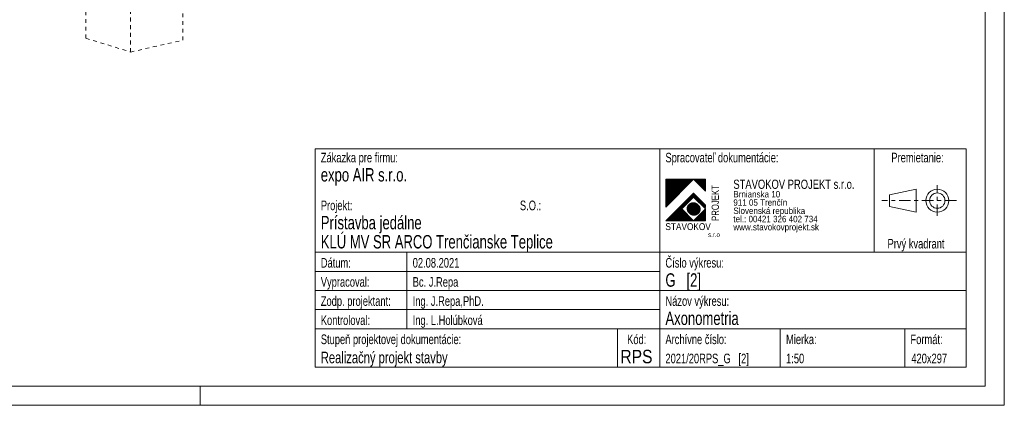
# Model space of a CAD drawing. Header units: millimetres. Extents: x -117 to 303, y -130 to 167.
# Tile 6 of 13: x 46 to 303, y -130 to -29. Entities that reach past the tile are written whole.
import ezdxf

# ---------------------------------------------------------------- set-up
doc = ezdxf.new("R2010")
doc.units = ezdxf.units.MM
for name, pattern in [('XKITLINE00', [0]), ('XKITLINE01', [4, 1, -1, 1, -1]), ('XKITLINE03', [6, 3, -1, 1, -1])]:
    doc.linetypes.add(name, pattern=pattern)
for name, color, linetype, lineweight in [('Jiný typ objektu', 7, 'Continuous', 0), ('List výkresu', 3, 'Continuous', 0), ('Prvek', 2, 'Continuous', 0)]:
    doc.layers.add(name, color=color, linetype=linetype, lineweight=lineweight)
doc.styles.add('ARIAL', font='arial.ttf')
doc.styles.add('ARIAL_NARROW', font='ARIALN.TTF')

msp = doc.modelspace()

# ---------------------------------------------------------------- linework, layer by layer
at = {"layer": 'Jiný typ objektu', "color": 5, "linetype": 'XKITLINE00', "lineweight": 0}
for p, q in [((122.83, -62.78), (122.83, -75.78)), ((292.83, -62.78), (122.83, -62.78)), ((212.83, -119.78), (212.83, -62.78)), ((268.83, -89.78), (268.83, -62.78)), ((292.83, -62.78), (292.83, -119.78)), ((221.7, -70.67), (214.43, -77.95)), ((214.43, -70.67), (224.83, -70.67)), ((214.43, -76.9), (220.66, -70.67)), ((214.43, -76.76), (220.51, -70.67)), ((214.43, -70.67), (214.43, -77.95)), ((214.43, -71.36), (215.12, -70.67)), ((214.43, -71.22), (214.98, -70.67)), ((214.43, -77.85), (221.6, -70.67)), ((214.43, -77.7), (221.46, -70.67)), ((214.43, -77.56), (221.32, -70.67)), ((214.43, -77.42), (221.17, -70.67)), ((214.43, -77.28), (221.03, -70.67)), ((214.43, -77.14), (220.89, -70.67)), ((214.43, -76.99), (220.75, -70.67)), ((214.43, -76.85), (220.61, -70.67)), ((214.43, -76.71), (220.46, -70.67)), ((214.43, -76.57), (220.32, -70.67)), ((214.43, -76.43), (220.18, -70.67)), ((214.43, -76.28), (220.04, -70.67)), ((214.43, -76.14), (219.9, -70.67)), ((214.43, -76), (219.75, -70.67)), ((214.43, -75.86), (219.61, -70.67)), ((214.43, -75.72), (219.47, -70.67)), ((214.43, -75.57), (219.33, -70.67)), ((214.43, -75.43), (219.19, -70.67)), ((214.43, -75.29), (219.04, -70.67)), ((214.43, -75.15), (218.9, -70.67)), ((214.43, -75.01), (218.76, -70.67)), ((214.43, -74.86), (218.62, -70.67)), ((214.43, -74.72), (218.48, -70.67)), ((214.43, -74.58), (218.33, -70.67)), ((214.43, -74.44), (218.19, -70.67)), ((214.43, -74.3), (218.05, -70.67)), ((214.43, -74.15), (217.91, -70.67)), ((214.43, -74.01), (217.77, -70.67)), ((214.43, -72.02), (215.78, -70.67)), ((214.43, -71.88), (215.64, -70.67)), ((214.43, -71.31), (215.07, -70.67)), ((214.43, -71.17), (214.93, -70.67)), ((214.43, -77.9), (221.65, -70.67)), ((214.43, -77.75), (221.51, -70.67)), ((214.43, -77.61), (221.37, -70.67)), ((214.43, -77.47), (221.22, -70.67)), ((214.43, -77.33), (221.08, -70.67)), ((214.43, -77.19), (220.94, -70.67)), ((214.43, -77.04), (220.8, -70.67)), ((214.43, -71.08), (214.84, -70.67)), ((214.43, -70.94), (214.69, -70.67)), ((214.43, -70.8), (214.55, -70.67)), ((214.43, -73.92), (217.67, -70.67)), ((214.43, -73.64), (217.39, -70.67)), ((214.43, -73.21), (216.96, -70.67)), ((214.43, -73.07), (216.82, -70.67)), ((214.43, -72.93), (216.68, -70.67)), ((214.43, -72.78), (216.54, -70.67)), ((214.43, -72.64), (216.4, -70.67)), ((214.43, -72.5), (216.26, -70.67)), ((214.43, -72.36), (216.11, -70.67)), ((214.43, -72.22), (215.97, -70.67)), ((214.43, -71.79), (215.55, -70.67)), ((214.43, -71.65), (215.4, -70.67)), ((214.43, -71.51), (215.26, -70.67)), ((214.43, -76.62), (220.37, -70.67)), ((214.43, -76.48), (220.23, -70.67)), ((214.43, -76.33), (220.09, -70.67)), ((214.43, -76.19), (219.95, -70.67)), ((214.43, -76.05), (219.8, -70.67)), ((214.43, -75.91), (219.66, -70.67)), ((214.43, -75.77), (219.52, -70.67)), ((214.43, -75.62), (219.38, -70.67)), ((214.43, -73.87), (217.62, -70.67)), ((214.43, -73.73), (217.48, -70.67)), ((214.43, -73.59), (217.34, -70.67)), ((214.43, -73.44), (217.2, -70.67)), ((214.43, -73.3), (217.06, -70.67)), ((214.43, -73.16), (216.92, -70.67)), ((214.43, -73.02), (216.77, -70.67)), ((214.43, -72.88), (216.63, -70.67)), ((214.43, -72.73), (216.49, -70.67)), ((214.43, -72.59), (216.35, -70.67)), ((214.43, -72.45), (216.21, -70.67)), ((214.43, -72.31), (216.06, -70.67)), ((214.43, -72.17), (215.92, -70.67)), ((214.43, -71.74), (215.5, -70.67)), ((214.43, -71.6), (215.35, -70.67)), ((214.43, -71.46), (215.21, -70.67)), ((214.43, -71.03), (214.79, -70.67)), ((214.43, -70.89), (214.64, -70.67)), ((214.43, -70.75), (214.5, -70.67)), ((214.43, -75.48), (219.24, -70.67)), ((214.43, -75.34), (219.09, -70.67)), ((214.43, -75.2), (218.95, -70.67)), ((214.43, -75.06), (218.81, -70.67)), ((214.43, -74.91), (218.67, -70.67)), ((214.43, -74.77), (218.53, -70.67)), ((214.43, -74.63), (218.38, -70.67)), ((214.43, -74.49), (218.24, -70.67)), ((214.43, -74.35), (218.1, -70.67)), ((214.43, -74.2), (217.96, -70.67)), ((214.43, -74.06), (217.82, -70.67)), ((214.43, -73.78), (217.53, -70.67)), ((214.43, -73.49), (217.25, -70.67)), ((214.43, -73.35), (217.11, -70.67)), ((214.43, -72.07), (215.83, -70.67)), ((214.43, -71.93), (215.69, -70.67)), ((221.7, -70.67), (224.83, -73.8)), ((221.72, -70.69), (221.74, -70.67)), ((221.75, -70.72), (221.79, -70.67)), ((221.79, -70.76), (221.88, -70.67)), ((221.82, -70.79), (221.93, -70.67)), ((221.86, -70.83), (222.02, -70.67)), ((221.89, -70.86), (222.08, -70.67)), ((221.94, -70.9), (222.17, -70.67)), ((221.96, -70.93), (222.22, -70.67)), ((222.01, -70.97), (222.31, -70.67)), ((222.03, -71), (222.36, -70.67)), ((222.08, -71.04), (222.45, -70.67)), ((222.1, -71.07), (222.5, -70.67)), ((222.15, -71.12), (222.59, -70.67)), ((222.17, -71.14), (222.64, -70.67)), ((222.22, -71.19), (222.73, -70.67)), ((222.24, -71.21), (222.79, -70.67)), ((222.29, -71.26), (222.88, -70.67)), ((222.31, -71.28), (222.93, -70.67)), ((222.36, -71.33), (223.02, -70.67)), ((222.39, -71.35), (223.07, -70.67)), ((222.43, -71.4), (223.16, -70.67)), ((222.46, -71.42), (223.21, -70.67)), ((222.5, -71.47), (223.3, -70.67)), ((222.53, -71.5), (223.35, -70.67)), ((222.57, -71.54), (223.44, -70.67)), ((222.6, -71.57), (223.5, -70.67)), ((222.64, -71.61), (223.59, -70.67)), ((222.67, -71.64), (223.64, -70.67)), ((222.72, -71.68), (223.73, -70.67)), ((222.74, -71.71), (223.78, -70.67)), ((222.79, -71.76), (223.87, -70.67)), ((222.81, -71.78), (223.92, -70.67)), ((222.86, -71.83), (224.01, -70.67)), ((222.88, -71.85), (224.06, -70.67)), ((222.93, -71.9), (224.16, -70.67)), ((222.95, -71.92), (224.2, -70.67)), ((223, -71.97), (224.3, -70.67)), ((223.03, -71.99), (224.35, -70.67)), ((223.07, -72.04), (224.44, -70.67)), ((223.1, -72.06), (224.49, -70.67)), ((223.14, -72.11), (224.58, -70.67)), ((223.17, -72.13), (224.63, -70.67)), ((223.21, -72.18), (224.72, -70.67)), ((223.24, -72.21), (224.77, -70.67)), ((223.28, -72.25), (224.83, -70.71)), ((223.31, -72.28), (224.83, -70.76)), ((223.35, -72.32), (224.83, -70.85)), ((223.38, -72.35), (224.83, -70.9)), ((223.43, -72.39), (224.83, -70.99)), ((223.45, -72.42), (224.83, -71.04)), ((223.5, -72.47), (224.83, -71.13)), ((223.52, -72.49), (224.83, -71.18)), ((223.57, -72.54), (224.83, -71.28)), ((223.59, -72.56), (224.83, -71.33)), ((223.64, -72.61), (224.83, -71.42)), ((223.66, -72.63), (224.83, -71.47)), ((223.71, -72.68), (224.83, -71.56)), ((223.73, -72.7), (224.83, -71.61)), ((223.78, -72.75), (224.83, -71.7)), ((223.81, -72.77), (224.83, -71.75)), ((223.85, -72.82), (224.83, -71.84)), ((223.88, -72.85), (224.83, -71.9)), ((223.92, -72.89), (224.83, -71.99)), ((224.83, -73.8), (224.83, -70.67)), ((221.7, -74.31), (214.43, -81.59)), ((214.52, -81.59), (221.75, -74.36)), ((214.57, -81.59), (221.77, -74.38)), ((214.66, -81.59), (221.82, -74.43)), ((214.71, -81.59), (221.84, -74.45)), ((214.8, -81.59), (221.89, -74.5)), ((214.85, -81.59), (221.92, -74.52)), ((224.83, -77.43), (221.7, -74.31)), ((223.95, -72.92), (224.83, -72.04)), ((223.99, -72.96), (224.83, -72.13)), ((224.02, -72.99), (224.83, -72.18)), ((224.06, -73.03), (224.83, -72.27)), ((224.09, -73.06), (224.83, -72.32)), ((224.14, -73.1), (224.83, -72.41)), ((224.16, -73.13), (224.83, -72.46)), ((224.21, -73.17), (224.83, -72.55)), ((224.23, -73.2), (224.83, -72.61)), ((224.28, -73.25), (224.83, -72.7)), ((224.3, -73.27), (224.83, -72.75)), ((224.35, -73.32), (224.83, -72.84)), ((224.37, -73.34), (224.83, -72.89)), ((224.42, -73.39), (224.83, -72.98)), ((224.44, -73.41), (224.83, -73.03)), ((224.49, -73.46), (224.83, -73.12)), ((224.52, -73.48), (224.83, -73.17)), ((224.56, -73.53), (224.83, -73.27)), ((224.59, -73.55), (224.83, -73.31)), ((224.63, -73.6), (224.83, -73.41)), ((224.66, -73.63), (224.83, -73.46)), ((224.7, -73.67), (224.83, -73.55)), ((224.73, -73.7), (224.83, -73.6)), ((224.77, -73.74), (224.83, -73.69)), ((224.8, -73.77), (224.83, -73.74)), ((122.83, -75.78), (122.83, -119.78)), ((214.94, -81.59), (221.96, -74.57)), ((214.99, -81.59), (221.99, -74.59)), ((215.09, -81.59), (222.03, -74.64)), ((215.14, -81.59), (222.06, -74.66)), ((215.23, -81.59), (222.1, -74.71)), ((215.28, -81.59), (222.13, -74.74)), ((215.37, -81.59), (222.17, -74.78)), ((215.42, -81.59), (222.2, -74.81)), ((221.7, -75.34), (218.58, -78.46)), ((220, -78.42), (221.66, -76.85)), ((220, -78.45), (221.68, -76.85)), ((220, -78.47), (221.71, -76.85)), ((220, -78.5), (221.74, -76.85)), ((220.01, -78.33), (221.57, -76.85)), ((220.01, -78.36), (221.6, -76.85)), ((220.01, -78.39), (221.63, -76.85)), ((220.01, -78.53), (221.77, -76.85)), ((220.01, -78.55), (221.79, -76.85)), ((220.01, -78.58), (221.82, -76.85)), ((220.01, -78.6), (221.85, -76.85)), ((220.01, -78.3), (221.53, -76.86)), ((220.01, -78.63), (221.87, -76.86)), ((220.02, -78.24), (221.47, -76.86)), ((220.02, -78.27), (221.5, -76.86)), ((220.02, -78.65), (221.9, -76.86)), ((220.02, -78.67), (221.92, -76.86)), ((220.02, -78.21), (221.44, -76.87)), ((220.02, -78.7), (221.95, -76.87)), ((220.03, -78.18), (221.4, -76.87)), ((220.03, -78.72), (221.97, -76.87)), ((220.03, -78.74), (222, -76.87)), ((220.03, -78.77), (222.02, -76.88)), ((220.04, -78.15), (221.37, -76.88)), ((220.04, -78.79), (222.05, -76.88)), ((220.04, -78.11), (221.33, -76.89)), ((220.04, -78.81), (222.07, -76.89)), ((220.05, -78.83), (222.09, -76.89)), ((220.05, -78.08), (221.29, -76.9)), ((220.05, -78.86), (222.11, -76.9)), ((220.06, -78.04), (221.26, -76.9)), ((220.06, -78.88), (222.14, -76.9)), ((220.07, -78.9), (222.16, -76.91)), ((220.07, -78.92), (222.18, -76.91)), ((220.07, -78), (221.22, -76.92)), ((220.08, -78.94), (222.2, -76.92)), ((220.09, -77.96), (221.18, -76.93)), ((220.09, -78.96), (222.22, -76.93)), ((220.09, -78.98), (222.25, -76.93)), ((220.1, -77.92), (221.13, -76.94)), ((220.1, -79), (222.27, -76.94)), ((220.11, -79.02), (222.29, -76.95)), ((220.12, -79.04), (222.31, -76.95)), ((220.12, -77.88), (221.09, -76.96)), ((220.12, -79.06), (222.33, -76.96)), ((220.13, -79.08), (222.35, -76.97)), ((220.14, -77.83), (221.04, -76.98)), ((220.14, -79.1), (222.37, -76.98)), ((220.15, -79.12), (222.39, -76.99)), ((220.16, -79.13), (222.41, -76.99)), ((220.16, -77.79), (220.99, -77)), ((220.17, -79.15), (222.43, -77)), ((220.18, -79.17), (222.45, -77.01)), ((220.18, -79.19), (222.47, -77.02)), ((220.19, -77.73), (220.93, -77.02)), ((220.19, -79.21), (222.48, -77.03)), ((220.2, -79.22), (222.5, -77.04)), ((220.21, -79.24), (222.52, -77.05)), ((220.22, -77.68), (220.87, -77.05)), ((220.22, -79.26), (222.54, -77.06)), ((220.23, -79.28), (222.56, -77.07)), ((220.24, -79.29), (222.57, -77.08)), ((220.26, -77.61), (220.81, -77.09)), ((220.26, -79.31), (222.59, -77.09)), ((220.27, -79.33), (222.61, -77.1)), ((220.28, -79.34), (222.63, -77.11)), ((220.29, -79.36), (222.64, -77.12)), ((220.3, -79.37), (222.66, -77.13)), ((221.7, -75.34), (224.83, -78.46)), ((221.73, -75.37), (222.25, -74.85)), ((221.76, -75.39), (222.27, -74.88)), ((221.8, -75.44), (222.32, -74.92)), ((221.83, -75.46), (222.34, -74.95)), ((221.87, -75.51), (222.39, -74.99)), ((221.9, -75.53), (222.41, -75.02)), ((221.94, -75.58), (222.46, -75.07)), ((221.97, -75.61), (222.48, -75.09)), ((222.01, -75.65), (222.53, -75.14)), ((222.04, -75.68), (222.55, -75.16)), ((222.09, -75.72), (222.6, -75.21)), ((222.11, -75.75), (222.62, -75.23)), ((222.16, -75.79), (222.67, -75.28)), ((222.18, -75.82), (222.7, -75.3)), ((222.23, -75.86), (222.74, -75.35)), ((222.25, -75.89), (222.77, -75.37)), ((222.3, -75.94), (222.81, -75.42)), ((222.32, -75.96), (222.84, -75.45)), ((222.37, -76.01), (222.88, -75.49)), ((222.39, -76.03), (222.91, -75.52)), ((222.44, -76.08), (222.96, -75.56)), ((222.47, -76.1), (222.98, -75.59)), ((222.51, -76.15), (223.03, -75.63)), ((222.54, -76.17), (223.05, -75.66)), ((222.58, -76.22), (223.1, -75.7)), ((222.61, -76.24), (223.12, -75.73)), ((222.65, -76.29), (223.17, -75.78)), ((222.68, -76.32), (223.19, -75.8)), ((222.72, -76.36), (223.24, -75.85)), ((222.75, -76.39), (223.26, -75.87)), ((222.8, -76.43), (223.31, -75.92)), ((222.82, -76.46), (223.33, -75.94)), ((222.87, -76.5), (223.38, -75.99)), ((222.89, -76.53), (223.41, -76.01)), ((222.94, -76.57), (223.45, -76.06)), ((222.96, -76.6), (223.48, -76.08)), ((223.01, -76.64), (223.52, -76.13)), ((223.03, -76.67), (223.55, -76.16)), ((223.08, -76.72), (223.59, -76.2)), ((223.1, -76.74), (223.62, -76.23)), ((223.15, -76.79), (223.66, -76.27)), ((223.18, -76.81), (223.69, -76.3)), ((223.22, -76.86), (223.74, -76.34)), ((223.25, -76.88), (223.76, -76.37)), ((223.29, -76.93), (223.81, -76.41)), ((223.32, -76.95), (223.83, -76.44)), ((223.36, -77), (223.88, -76.49)), ((223.39, -77.03), (223.9, -76.51)), ((223.43, -77.07), (223.95, -76.56)), ((223.46, -77.1), (223.97, -76.58)), ((223.5, -77.14), (224.02, -76.63)), ((223.53, -77.17), (224.04, -76.65)), ((223.58, -77.21), (224.09, -76.7)), ((223.6, -77.24), (224.12, -76.72)), ((223.65, -77.28), (224.16, -76.77)), ((223.67, -77.31), (224.19, -76.79)), ((223.72, -77.35), (224.23, -76.84)), ((223.74, -77.38), (224.26, -76.86)), ((223.79, -77.43), (224.3, -76.91)), ((223.81, -77.45), (224.33, -76.94)), ((223.86, -77.5), (224.37, -76.98)), ((223.89, -77.52), (224.4, -77.01)), ((223.93, -77.57), (224.45, -77.05)), ((223.96, -77.59), (224.47, -77.08)), ((224, -77.64), (224.52, -77.12)), ((215.51, -81.59), (218.61, -78.49)), ((215.56, -81.59), (218.63, -78.52)), ((215.65, -81.59), (218.68, -78.56)), ((215.7, -81.59), (218.7, -78.59)), ((215.8, -81.59), (218.75, -78.63)), ((215.85, -81.59), (218.77, -78.66)), ((215.94, -81.59), (218.82, -78.7)), ((215.99, -81.59), (218.84, -78.73)), ((216.08, -81.59), (218.89, -78.78)), ((216.13, -81.59), (218.92, -78.8)), ((216.22, -81.59), (218.96, -78.85)), ((216.27, -81.59), (218.99, -78.87)), ((216.36, -81.59), (219.03, -78.92)), ((216.41, -81.59), (219.06, -78.94)), ((216.5, -81.59), (219.1, -78.99)), ((216.56, -81.59), (219.13, -79.01)), ((216.65, -81.59), (219.18, -79.06)), ((216.7, -81.59), (219.2, -79.08)), ((216.79, -81.59), (219.25, -79.13)), ((216.84, -81.59), (219.27, -79.16)), ((216.93, -81.59), (219.32, -79.2)), ((216.98, -81.59), (219.34, -79.23)), ((217.07, -81.59), (219.39, -79.27)), ((217.12, -81.59), (219.41, -79.3)), ((217.21, -81.59), (219.46, -79.34)), ((217.27, -81.59), (219.48, -79.37)), ((217.36, -81.59), (219.53, -79.41)), ((217.41, -81.59), (219.55, -79.44)), ((217.5, -81.59), (219.6, -79.49)), ((217.55, -81.59), (219.63, -79.51)), ((217.64, -81.59), (219.67, -79.56)), ((217.69, -81.59), (219.7, -79.58)), ((217.78, -81.59), (219.74, -79.63)), ((217.83, -81.59), (219.77, -79.65)), ((217.92, -81.59), (219.81, -79.7)), ((218.58, -78.46), (221.7, -81.59)), ((220.31, -79.39), (222.68, -77.14)), ((220.32, -77.53), (220.72, -77.14)), ((220.32, -79.41), (222.69, -77.15)), ((220.34, -79.42), (222.71, -77.16)), ((220.35, -79.44), (222.73, -77.17)), ((220.36, -79.45), (222.74, -77.19)), ((220.37, -79.47), (222.76, -77.2)), ((220.38, -79.48), (222.77, -77.21)), ((220.4, -79.5), (222.79, -77.22)), ((220.41, -79.51), (222.81, -77.23)), ((220.42, -77.41), (220.59, -77.24)), ((220.42, -79.53), (222.82, -77.25)), ((220.44, -79.54), (222.84, -77.26)), ((220.45, -79.55), (222.85, -77.27)), ((220.46, -79.57), (222.86, -77.29)), ((220.48, -79.58), (222.88, -77.3)), ((220.49, -79.6), (222.89, -77.31)), ((220.51, -79.61), (222.91, -77.33)), ((220.52, -79.62), (222.92, -77.34)), ((220.53, -79.64), (222.94, -77.35)), ((220.55, -79.65), (222.95, -77.37)), ((220.56, -79.66), (222.96, -77.38)), ((220.58, -79.67), (222.98, -77.4)), ((220.59, -79.69), (222.99, -77.41)), ((220.61, -79.7), (223, -77.42)), ((220.62, -79.71), (223.02, -77.44)), ((220.64, -79.72), (223.03, -77.45)), ((220.66, -79.74), (223.04, -77.47)), ((220.67, -79.75), (223.05, -77.48)), ((220.69, -79.76), (223.06, -77.5)), ((220.7, -79.77), (223.08, -77.51)), ((220.72, -79.78), (223.09, -77.53)), ((220.74, -79.79), (223.1, -77.55)), ((220.75, -79.8), (223.11, -77.56)), ((220.77, -79.81), (223.12, -77.58)), ((220.79, -79.82), (223.13, -77.59)), ((220.81, -79.84), (223.15, -77.61)), ((220.82, -79.85), (223.16, -77.63)), ((220.84, -79.86), (223.17, -77.64)), ((220.86, -79.87), (223.18, -77.66)), ((220.88, -79.88), (223.19, -77.68)), ((220.9, -79.88), (223.2, -77.7)), ((220.91, -79.89), (223.21, -77.71)), ((220.93, -79.9), (223.22, -77.73)), ((220.95, -79.91), (223.23, -77.75)), ((220.97, -79.92), (223.24, -77.77)), ((220.99, -79.93), (223.24, -77.79)), ((221.01, -79.94), (223.25, -77.8)), ((221.03, -79.95), (223.26, -77.82)), ((221.05, -79.95), (223.27, -77.84)), ((221.07, -79.96), (223.28, -77.86)), ((221.09, -79.97), (223.29, -77.88)), ((221.11, -79.98), (223.29, -77.9)), ((221.13, -79.98), (223.3, -77.92)), ((221.15, -79.99), (223.31, -77.94)), ((221.17, -80), (223.32, -77.96)), ((221.19, -80), (223.32, -77.98)), ((221.22, -80.01), (223.33, -78)), ((221.24, -80.02), (223.34, -78.02)), ((221.26, -80.02), (223.34, -78.04)), ((221.28, -80.03), (223.35, -78.06)), ((221.3, -80.03), (223.35, -78.09)), ((221.33, -80.04), (223.36, -78.11)), ((221.35, -80.04), (223.36, -78.13)), ((221.37, -80.05), (223.37, -78.15)), ((221.4, -80.05), (223.37, -78.17)), ((221.42, -80.06), (223.38, -78.2)), ((221.45, -80.06), (223.38, -78.22)), ((221.47, -80.06), (223.39, -78.24)), ((221.5, -80.07), (223.39, -78.27)), ((221.52, -80.07), (223.39, -78.29)), ((221.55, -80.07), (223.39, -78.32)), ((221.57, -80.07), (223.4, -78.34)), ((221.6, -80.08), (223.4, -78.37)), ((221.63, -80.08), (223.4, -78.39)), ((221.65, -80.08), (223.4, -78.42)), ((221.68, -80.08), (223.4, -78.44)), ((224.83, -78.46), (221.7, -81.59)), ((221.71, -80.08), (223.4, -78.47)), ((221.74, -80.08), (223.4, -78.5)), ((221.76, -81.59), (224.83, -78.52)), ((221.77, -80.08), (223.4, -78.53)), ((221.8, -80.08), (223.4, -78.55)), ((221.81, -81.59), (224.83, -78.57)), ((221.83, -80.07), (223.4, -78.58)), ((221.86, -80.07), (223.39, -78.61)), ((221.89, -80.07), (223.39, -78.64)), ((221.9, -81.59), (224.83, -78.66)), ((221.92, -80.06), (223.39, -78.67)), ((221.95, -81.59), (224.83, -78.71)), ((221.96, -80.06), (223.38, -78.7)), ((221.99, -80.06), (223.38, -78.74)), ((222.02, -80.05), (223.37, -78.77)), ((222.04, -81.59), (224.83, -78.8)), ((222.06, -80.04), (223.36, -78.8)), ((222.09, -81.59), (224.83, -78.85)), ((222.1, -80.03), (223.35, -78.84)), ((222.13, -80.03), (223.35, -78.87)), ((222.17, -80.02), (223.33, -78.91)), ((222.18, -81.59), (224.83, -78.94)), ((222.21, -80), (223.32, -78.95)), ((222.23, -81.59), (224.83, -78.99)), ((222.26, -79.99), (223.31, -78.99)), ((222.3, -79.98), (223.29, -79.03)), ((222.33, -81.59), (224.83, -79.09)), ((222.35, -79.96), (223.27, -79.08)), ((222.38, -81.59), (224.83, -79.14)), ((222.4, -79.94), (223.25, -79.12)), ((222.45, -79.91), (223.23, -79.17)), ((222.47, -81.59), (224.83, -79.23)), ((222.51, -79.89), (223.2, -79.23)), ((222.52, -81.59), (224.83, -79.28)), ((222.57, -79.85), (223.16, -79.29)), ((222.61, -81.59), (224.83, -79.37)), ((222.65, -79.8), (223.11, -79.36)), ((222.66, -81.59), (224.83, -79.42)), ((222.75, -79.73), (223.04, -79.46)), ((222.75, -81.59), (224.83, -79.51)), ((222.8, -81.59), (224.83, -79.56)), ((222.89, -81.59), (224.83, -79.65)), ((222.94, -81.59), (224.83, -79.71)), ((224.03, -77.66), (224.54, -77.15)), ((224.07, -77.71), (224.59, -77.2)), ((224.1, -77.73), (224.61, -77.22)), ((224.14, -77.78), (224.66, -77.27)), ((224.17, -77.81), (224.68, -77.29)), ((224.21, -77.85), (224.73, -77.34)), ((224.24, -77.88), (224.75, -77.36)), ((224.29, -77.92), (224.8, -77.41)), ((224.31, -77.95), (224.82, -77.43)), ((224.36, -77.99), (224.83, -77.52)), ((224.38, -78.02), (224.83, -77.58)), ((224.43, -78.07), (224.83, -77.67)), ((224.45, -78.09), (224.83, -77.72)), ((224.5, -78.14), (224.83, -77.81)), ((224.52, -78.16), (224.83, -77.86)), ((224.57, -78.21), (224.83, -77.95)), ((224.59, -78.23), (224.83, -78)), ((224.64, -78.28), (224.83, -78.09)), ((224.67, -78.3), (224.83, -78.14)), ((224.71, -78.35), (224.83, -78.24)), ((224.74, -78.37), (224.83, -78.28)), ((224.78, -78.42), (224.83, -78.38)), ((224.81, -78.45), (224.83, -78.43)), ((224.83, -81.59), (224.83, -78.46)), ((214.43, -81.59), (224.83, -81.59)), ((217.98, -81.59), (219.84, -79.72)), ((218.07, -81.59), (219.88, -79.77)), ((218.12, -81.59), (219.91, -79.79)), ((218.21, -81.59), (219.96, -79.84)), ((218.26, -81.59), (219.98, -79.87)), ((218.35, -81.59), (220.03, -79.91)), ((218.4, -81.59), (220.05, -79.94)), ((218.49, -81.59), (220.1, -79.98)), ((218.54, -81.59), (220.12, -80.01)), ((218.63, -81.59), (220.17, -80.05)), ((218.68, -81.59), (220.19, -80.08)), ((218.78, -81.59), (220.24, -80.13)), ((218.83, -81.59), (220.26, -80.15)), ((218.92, -81.59), (220.31, -80.2)), ((218.97, -81.59), (220.34, -80.22)), ((219.06, -81.59), (220.38, -80.27)), ((219.11, -81.59), (220.41, -80.29)), ((219.2, -81.59), (220.45, -80.34)), ((219.25, -81.59), (220.48, -80.36)), ((219.34, -81.59), (220.52, -80.41)), ((219.39, -81.59), (220.55, -80.43)), ((219.49, -81.59), (220.59, -80.48)), ((219.54, -81.59), (220.62, -80.5)), ((219.63, -81.59), (220.67, -80.55)), ((219.68, -81.59), (220.69, -80.58)), ((219.77, -81.59), (220.74, -80.62)), ((219.82, -81.59), (220.76, -80.65)), ((219.91, -81.59), (220.81, -80.69)), ((219.96, -81.59), (220.83, -80.72)), ((220.05, -81.59), (220.88, -80.76)), ((220.1, -81.59), (220.9, -80.79)), ((220.2, -81.59), (220.95, -80.83)), ((220.25, -81.59), (220.97, -80.86)), ((220.34, -81.59), (221.02, -80.91)), ((220.39, -81.59), (221.05, -80.93)), ((220.48, -81.59), (221.09, -80.98)), ((220.53, -81.59), (221.12, -81)), ((220.62, -81.59), (221.16, -81.05)), ((220.67, -81.59), (221.19, -81.07)), ((220.76, -81.59), (221.23, -81.12)), ((220.81, -81.59), (221.26, -81.14)), ((220.91, -81.59), (221.3, -81.19)), ((220.96, -81.59), (221.33, -81.22)), ((221.05, -81.59), (221.38, -81.26)), ((221.1, -81.59), (221.4, -81.29)), ((221.19, -81.59), (221.45, -81.33)), ((221.24, -81.59), (221.47, -81.36)), ((221.33, -81.59), (221.52, -81.4)), ((221.38, -81.59), (221.54, -81.43)), ((221.47, -81.59), (221.59, -81.47)), ((221.52, -81.59), (221.61, -81.5)), ((221.62, -81.59), (221.66, -81.54)), ((221.67, -81.59), (221.68, -81.57)), ((223.04, -81.59), (224.83, -79.8)), ((223.08, -81.59), (224.83, -79.85)), ((223.18, -81.59), (224.83, -79.94)), ((223.23, -81.59), (224.83, -79.99)), ((223.32, -81.59), (224.83, -80.08)), ((223.37, -81.59), (224.83, -80.13)), ((223.46, -81.59), (224.83, -80.22)), ((223.51, -81.59), (224.83, -80.27)), ((223.6, -81.59), (224.83, -80.36)), ((223.65, -81.59), (224.83, -80.42)), ((223.74, -81.59), (224.83, -80.51)), ((223.79, -81.59), (224.83, -80.56)), ((223.89, -81.59), (224.83, -80.65)), ((223.94, -81.59), (224.83, -80.7)), ((224.03, -81.59), (224.83, -80.79)), ((224.08, -81.59), (224.83, -80.84)), ((224.17, -81.59), (224.83, -80.93)), ((224.22, -81.59), (224.83, -80.98)), ((224.31, -81.59), (224.83, -81.07)), ((224.36, -81.59), (224.83, -81.12)), ((224.45, -81.59), (224.83, -81.22)), ((224.5, -81.59), (224.83, -81.27)), ((224.6, -81.59), (224.83, -81.36)), ((224.65, -81.59), (224.83, -81.41)), ((224.74, -81.59), (224.83, -81.5)), ((224.79, -81.59), (224.83, -81.55)), ((122.83, -89.78), (292.83, -89.78)), ((122.83, -109.78), (292.83, -109.78)), ((122.83, -119.78), (292.83, -119.78))]:
    msp.add_line(p, q, dxfattribs=at)
at = {"layer": 'Jiný typ objektu', "color": 7, "linetype": 'XKITLINE00', "lineweight": 0}
for p, q in [((272.83, -74.78), (279.83, -73.28)), ((279.83, -79.28), (279.83, -73.28)), ((272.83, -77.78), (272.83, -74.78)), ((272.83, -77.78), (279.83, -79.28)), ((146.83, -89.78), (146.83, -109.78)), ((122.83, -94.78), (212.83, -94.78)), ((212.83, -99.78), (122.83, -99.78)), ((292.83, -99.78), (212.83, -99.78)), ((122.83, -104.78), (212.83, -104.78)), ((201.83, -119.78), (201.83, -109.78)), ((244.33, -119.78), (244.33, -109.78)), ((276.83, -109.78), (276.83, -119.78))]:
    msp.add_line(p, q, dxfattribs=at)
at = {"layer": 'Jiný typ objektu', "color": 7, "linetype": 'XKITLINE03', "lineweight": 0}
for p, q in [((285.33, -80.28), (285.33, -72.28)), ((290.33, -76.28), (270.83, -76.28))]:
    msp.add_line(p, q, dxfattribs=at)
at = {"layer": 'Jiný typ objektu', "color": 7, "linetype": 'XKITLINE00', "lineweight": 0}
for radius in [3, 2]:
    msp.add_circle((285.33, -76.28), radius, dxfattribs=at)
at = {"layer": 'List výkresu', "color": 7, "linetype": 'XKITLINE00', "lineweight": 0}
for p, q in [((302.83, -129.78), (302.83, 167.22)), ((297.83, -124.78), (297.83, 162.22)), ((-112.17, -124.78), (297.83, -124.78)), ((92.83, -129.78), (92.83, -124.78)), ((-117.17, -129.78), (302.83, -129.78))]:
    msp.add_line(p, q, dxfattribs=at)
at = {"layer": 'Prvek', "color": 7, "linetype": 'XKITLINE01', "lineweight": 0}
for p, q in [((62.95, -33.84), (62.95, -12.62)), ((88.33, -34.37), (88.33, -13.14)), ((74.64, -37.44), (74.64, -16.22)), ((62.95, -33.84), (74.64, -37.44)), ((74.64, -37.44), (88.33, -34.37))]:
    msp.add_line(p, q, dxfattribs=at)

# ---------------------------------------------------------------- texts
at = {"layer": 'Jiný typ objektu', "color": 2, "style": 'ARIAL_NARROW', "width": 0.85}
for s, p in [('Zákazka pre firmu:', (124.33, -66.28)), ('Spracovateľ dokumentácie:', (214.33, -66.28)), ('Premietanie:', (273.33, -66.28)), ('Projekt:', (124.33, -78.78)), ('S.O.:', (176.33, -78.78)), ('Dátum:', (124.33, -93.78)), ('Číslo výkresu:', (214.33, -93.78)), ('Vypracoval:', (124.33, -98.78)), ('Zodp. projektant:', (124.33, -103.78)), ('Názov výkresu:', (214.33, -103.78)), ('Kontroloval:', (124.33, -108.78)), ('Stupeň projektovej dokumentácie:', (124.33, -113.78)), ('Kód:', (204.33, -113.78)), ('Archívne číslo:', (214.33, -113.78)), ('Mierka:', (245.83, -113.78)), ('Formát:', (278.33, -113.78))]:
    msp.add_text(s, height=2.5, dxfattribs=at).set_placement(p)
at = {"layer": 'Jiný typ objektu', "color": 3, "style": 'ARIAL_NARROW', "width": 0.85}
for s, height, p in [('expo AIR s.r.o.', 3.5, (124.33, -71.28)), ('Prvý kvadrant', 2.5, (272.33, -88.78)), ('02.08.2021', 2.5, (148.33, -93.78)), ('Bc. J.Repa', 2.5, (148.33, -98.78)), ('Ing. J.Repa,PhD.', 2.5, (148.33, -103.78)), ('Ing. L.Holúbková', 2.5, (148.33, -108.78)), ('Realizačný projekt stavby', 3, (124.33, -118.78)), ('2021/20RPS_G   [2]', 2.5, (214.33, -118.78)), ('1:50', 2.5, (245.83, -118.78)), ('420x297', 2.5, (278.55, -118.78))]:
    msp.add_text(s, height=height, dxfattribs=at).set_placement(p)
at = {"layer": 'Jiný typ objektu', "color": 5, "style": 'ARIAL_NARROW'}
for s, height, width, p in [('STAVOKOV PROJEKT s.r.o.', 2.3965, 0.893944, (232.07, -73.2)), ('Prístavba jedálne', 3.5, 0.85, (124.33, -83.78)), ('KLÚ MV SR ARCO Trenčianske Teplice', 3.5, 0.85, (124.33, -88.78)), ('G   [2]', 3.5, 0.85, (214.33, -98.78)), ('Axonometria', 3.5, 0.85, (214.33, -108.78)), ('RPS', 3.5, 1.02, (202.55, -118.78))]:
    msp.add_text(s, height=height, dxfattribs=dict(at, width=width)).set_placement(p)
at = {"layer": 'Jiný typ objektu', "color": 1, "style": 'ARIAL', "width": 0.767806}
msp.add_text('PROJEKT', height=1.89, rotation=90, dxfattribs=at).set_placement((228.29, -81.59))
at = {"layer": 'Jiný typ objektu', "color": 1, "style": 'ARIAL'}
for s, height, width, p in [('Brnianska 10', 1.6775, 0.893944, (232.07, -75.45)), ('911 05 Trenčín', 1.6775, 0.893944, (232.07, -77.61)), ('Slovenská republika', 1.6775, 0.893944, (232.07, -79.77)), ('STAVOKOV', 1.797, 0.858186, (214.33, -83.98)), ('tel.: 00421 326 402 734', 1.6775, 0.893944, (232.07, -81.93)), ('www.stavokovprojekt.sk', 1.6775, 0.893944, (232.07, -84.05)), ('s.r.o', 1.198, 0.759852, (225.46, -85.78))]:
    msp.add_text(s, height=height, dxfattribs=dict(at, width=width)).set_placement(p)

doc.saveas('drawing.dxf')
